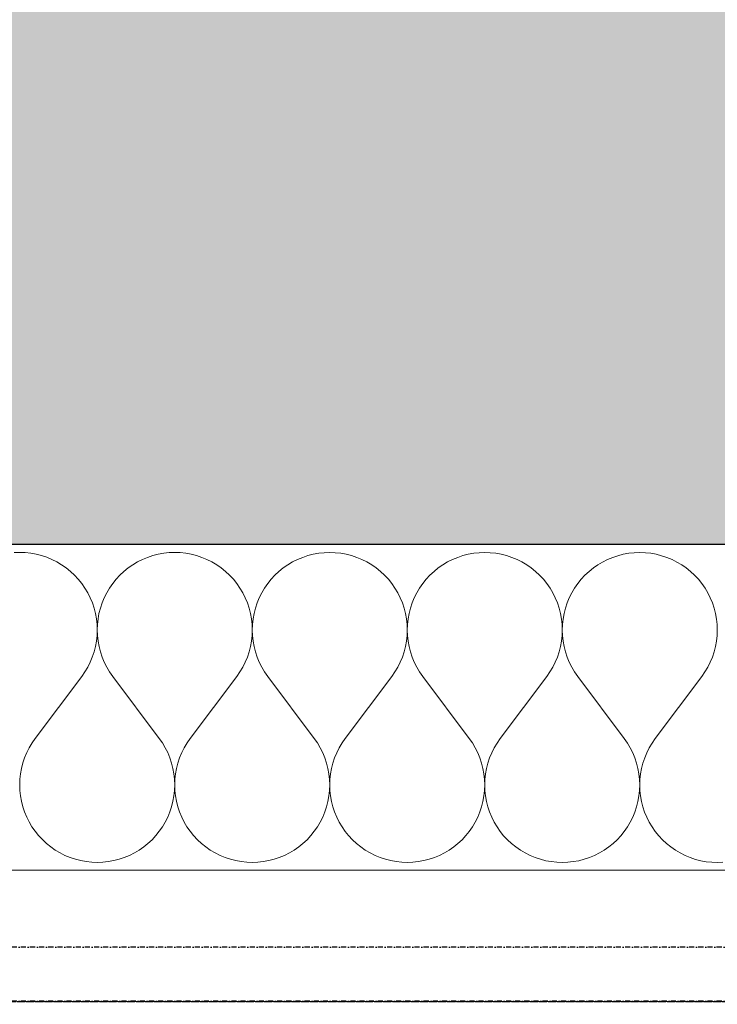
# Model space of a CAD drawing. Header units: millimetres. Extents: x -28761 to 4793, y -4271 to 20239.
# Tile 75 of 256: x -9295 to -8952, y 125 to 609. Entities that reach past the tile are written whole.
import ezdxf

# ---------------------------------------------------------------- set-up
doc = ezdxf.new("R2010")
doc.units = ezdxf.units.MM
doc.header["$MEASUREMENT"] = 0
doc.linetypes.add('Wipeout_Contour', pattern=[1000, 0, -1000])
doc.linetypes.add('Čerchovaná M', pattern=[4.5, 2.5, -0.85, 0.3, -0.85])
for name, color, linetype in [('5._POHLED ZÁPADNÍ_1_Konstrukce - nenosné', 7, 'Continuous'), ('5._POHLED ZÁPADNÍ_1_Konstrukce - nosné', 7, 'Continuous'), ('5._POHLED ZÁPADNÍ_1_Nové_Konstrukce - nosné', 7, 'Continuous'), ('5._POHLED ZÁPADNÍ_1_Nové_Výplně – Řezové', 7, 'Continuous'), ('5._POHLED ZÁPADNÍ_1_Výplně – Řezové', 7, 'Continuous')]:
    doc.layers.add(name, color=color, linetype=linetype)

# ---------------------------------------------------------------- blocks, each defined once
blk = doc.blocks.new('*X7', base_point=(-30186.65, -6515.26))
at = {"layer": '5._POHLED ZÁPADNÍ_1_Nové_Výplně – Řezové', "color": 21, "linetype": 'Continuous', "lineweight": 20, "true_color": 0xffaaaa}
for p, q in [((-9295.18, 347.54), (-9297.9, 347.44)), ((-9292.47, 347.44), (-9295.18, 347.54)), ((-9289.76, 347.15), (-9292.47, 347.44)), ((-9287.08, 346.67), (-9289.76, 347.15)), ((-9284.45, 346), (-9287.08, 346.67)), ((-9281.87, 345.14), (-9284.45, 346)), ((-9279.35, 344.09), (-9281.87, 345.14)), ((-9276.92, 342.88), (-9279.35, 344.09)), ((-9234.83, 344.09), (-9237.26, 342.87)), ((-9232.31, 345.13), (-9234.83, 344.09)), ((-9229.73, 345.99), (-9232.31, 345.13)), ((-9227.1, 346.66), (-9229.73, 345.99)), ((-9224.42, 347.14), (-9227.1, 346.66)), ((-9221.71, 347.43), (-9224.42, 347.14)), ((-9218.99, 347.53), (-9221.71, 347.43)), ((-9216.28, 347.43), (-9218.99, 347.53)), ((-9213.57, 347.14), (-9216.28, 347.43)), ((-9210.89, 346.66), (-9213.57, 347.14)), ((-9208.26, 345.98), (-9210.89, 346.66)), ((-9205.68, 345.12), (-9208.26, 345.98)), ((-9203.16, 344.08), (-9205.68, 345.12)), ((-9200.73, 342.86), (-9203.16, 344.08)), ((-9158.64, 344.08), (-9161.07, 342.86)), ((-9156.12, 345.12), (-9158.64, 344.08)), ((-9153.54, 345.98), (-9156.12, 345.12)), ((-9150.9, 346.65), (-9153.54, 345.98)), ((-9148.23, 347.13), (-9150.9, 346.65)), ((-9145.52, 347.42), (-9148.23, 347.13)), ((-9142.8, 347.52), (-9145.52, 347.42)), ((-9140.09, 347.42), (-9142.8, 347.52)), ((-9137.38, 347.13), (-9140.09, 347.42)), ((-9134.7, 346.65), (-9137.38, 347.13)), ((-9132.07, 345.97), (-9134.7, 346.65)), ((-9129.49, 345.11), (-9132.07, 345.97)), ((-9126.97, 344.07), (-9129.49, 345.11)), ((-9124.54, 342.85), (-9126.97, 344.07)), ((-9082.45, 344.06), (-9084.88, 342.85)), ((-9079.93, 345.1), (-9082.45, 344.06)), ((-9077.35, 345.96), (-9079.93, 345.1)), ((-9074.71, 346.64), (-9077.35, 345.96)), ((-9072.04, 347.12), (-9074.71, 346.64)), ((-9069.33, 347.41), (-9072.04, 347.12)), ((-9066.61, 347.51), (-9069.33, 347.41)), ((-9063.89, 347.41), (-9066.61, 347.51)), ((-9061.19, 347.12), (-9063.89, 347.41)), ((-9058.51, 346.63), (-9061.19, 347.12)), ((-9055.88, 345.96), (-9058.51, 346.63)), ((-9053.3, 345.1), (-9055.88, 345.96)), ((-9050.78, 344.06), (-9053.3, 345.1)), ((-9048.35, 342.84), (-9050.78, 344.06)), ((-9006.25, 344.05), (-9008.69, 342.83)), ((-9003.74, 345.09), (-9006.25, 344.05)), ((-9001.16, 345.95), (-9003.74, 345.09)), ((-8998.52, 346.62), (-9001.16, 345.95)), ((-8995.85, 347.11), (-8998.52, 346.62)), ((-8993.14, 347.4), (-8995.85, 347.11)), ((-8990.42, 347.49), (-8993.14, 347.4)), ((-8987.7, 347.4), (-8990.42, 347.49)), ((-8985, 347.11), (-8987.7, 347.4)), ((-8982.32, 346.62), (-8985, 347.11)), ((-8979.69, 345.95), (-8982.32, 346.62)), ((-8977.11, 345.09), (-8979.69, 345.95)), ((-8974.59, 344.05), (-8977.11, 345.09)), ((-8972.16, 342.83), (-8974.59, 344.05)), ((-9274.58, 341.49), (-9276.92, 342.88)), ((-9272.35, 339.93), (-9274.58, 341.49)), ((-9270.23, 338.23), (-9272.35, 339.93)), ((-9241.83, 339.93), (-9243.95, 338.22)), ((-9239.6, 341.48), (-9241.83, 339.93)), ((-9237.26, 342.87), (-9239.6, 341.48)), ((-9198.39, 341.47), (-9200.73, 342.86)), ((-9196.16, 339.92), (-9198.39, 341.47)), ((-9194.04, 338.21), (-9196.16, 339.92)), ((-9165.64, 339.92), (-9167.76, 338.21)), ((-9163.41, 341.47), (-9165.64, 339.92)), ((-9161.07, 342.86), (-9163.41, 341.47)), ((-9122.2, 341.46), (-9124.54, 342.85)), ((-9119.97, 339.91), (-9122.2, 341.46)), ((-9117.85, 338.2), (-9119.97, 339.91)), ((-9089.45, 339.91), (-9091.57, 338.2)), ((-9087.22, 341.46), (-9089.45, 339.91)), ((-9084.88, 342.85), (-9087.22, 341.46)), ((-9046.01, 341.45), (-9048.35, 342.84)), ((-9043.78, 339.9), (-9046.01, 341.45)), ((-9041.66, 338.19), (-9043.78, 339.9)), ((-9013.26, 339.89), (-9015.38, 338.19)), ((-9011.03, 341.45), (-9013.26, 339.89)), ((-9008.69, 342.83), (-9011.03, 341.45)), ((-8969.82, 341.44), (-8972.16, 342.83)), ((-8967.59, 339.89), (-8969.82, 341.44)), ((-8965.47, 338.18), (-8967.59, 339.89)), ((-9268.24, 336.37), (-9270.23, 338.23)), ((-9266.39, 334.38), (-9268.24, 336.37)), ((-9264.68, 332.26), (-9266.39, 334.38)), ((-9247.8, 334.38), (-9249.5, 332.26)), ((-9245.94, 336.37), (-9247.8, 334.38)), ((-9243.95, 338.22), (-9245.94, 336.37)), ((-9192.05, 336.36), (-9194.04, 338.21)), ((-9190.2, 334.37), (-9192.05, 336.36)), ((-9188.49, 332.25), (-9190.2, 334.37)), ((-9171.61, 334.36), (-9173.31, 332.25)), ((-9169.75, 336.36), (-9171.61, 334.36)), ((-9167.76, 338.21), (-9169.75, 336.36)), ((-9115.86, 336.35), (-9117.85, 338.2)), ((-9114.01, 334.36), (-9115.86, 336.35)), ((-9112.3, 332.24), (-9114.01, 334.36)), ((-9095.41, 334.35), (-9097.12, 332.23)), ((-9093.56, 336.34), (-9095.41, 334.35)), ((-9091.57, 338.2), (-9093.56, 336.34)), ((-9039.67, 336.34), (-9041.66, 338.19)), ((-9037.82, 334.34), (-9039.67, 336.34)), ((-9036.11, 332.22), (-9037.82, 334.34)), ((-9019.22, 334.34), (-9020.93, 332.22)), ((-9017.37, 336.33), (-9019.22, 334.34)), ((-9015.38, 338.19), (-9017.37, 336.33)), ((-8963.48, 336.32), (-8965.47, 338.18)), ((-8961.63, 334.33), (-8963.48, 336.32)), ((-8959.92, 332.21), (-8961.63, 334.33)), ((-9263.13, 330.02), (-9264.68, 332.26)), ((-9261.74, 327.68), (-9263.13, 330.02)), ((-9251.05, 330.02), (-9252.44, 327.68)), ((-9249.5, 332.26), (-9251.05, 330.02)), ((-9186.94, 330.01), (-9188.49, 332.25)), ((-9185.55, 327.67), (-9186.94, 330.01)), ((-9174.86, 330.01), (-9176.25, 327.67)), ((-9173.31, 332.25), (-9174.86, 330.01)), ((-9110.75, 330), (-9112.3, 332.24)), ((-9109.36, 327.66), (-9110.75, 330)), ((-9098.67, 330), (-9100.06, 327.66)), ((-9097.12, 332.23), (-9098.67, 330)), ((-9034.56, 329.99), (-9036.11, 332.22)), ((-9033.17, 327.65), (-9034.56, 329.99)), ((-9022.48, 329.99), (-9023.87, 327.65)), ((-9020.93, 332.22), (-9022.48, 329.99)), ((-8958.37, 329.98), (-8959.92, 332.21)), ((-8956.98, 327.64), (-8958.37, 329.98)), ((-9260.53, 325.25), (-9261.74, 327.68)), ((-9259.49, 322.74), (-9260.53, 325.25)), ((-9253.66, 325.25), (-9254.7, 322.74)), ((-9252.44, 327.68), (-9253.66, 325.25)), ((-9184.34, 325.24), (-9185.55, 327.67)), ((-9183.3, 322.72), (-9184.34, 325.24)), ((-9177.47, 325.24), (-9178.51, 322.72)), ((-9176.25, 327.67), (-9177.47, 325.24)), ((-9108.15, 325.23), (-9109.36, 327.66)), ((-9107.11, 322.71), (-9108.15, 325.23)), ((-9101.28, 325.23), (-9102.32, 322.71)), ((-9100.06, 327.66), (-9101.28, 325.23)), ((-9031.96, 325.22), (-9033.17, 327.65)), ((-9030.92, 322.7), (-9031.96, 325.22)), ((-9025.09, 325.21), (-9026.13, 322.7)), ((-9023.87, 327.65), (-9025.09, 325.21)), ((-8955.77, 325.2), (-8956.98, 327.64)), ((-8954.73, 322.69), (-8955.77, 325.2)), ((-9258.63, 320.15), (-9259.49, 322.74)), ((-9257.96, 317.52), (-9258.63, 320.15)), ((-9255.56, 320.15), (-9256.23, 317.52)), ((-9254.7, 322.74), (-9255.56, 320.15)), ((-9182.44, 320.14), (-9183.3, 322.72)), ((-9181.77, 317.51), (-9182.44, 320.14)), ((-9179.37, 320.14), (-9180.04, 317.51)), ((-9178.51, 322.72), (-9179.37, 320.14)), ((-9106.25, 320.13), (-9107.11, 322.71)), ((-9105.58, 317.49), (-9106.25, 320.13)), ((-9103.18, 320.13), (-9103.85, 317.49)), ((-9102.32, 322.71), (-9103.18, 320.13)), ((-9030.06, 320.12), (-9030.92, 322.7)), ((-9029.39, 317.48), (-9030.06, 320.12)), ((-9026.98, 320.12), (-9027.66, 317.48)), ((-9026.13, 322.7), (-9026.98, 320.12)), ((-8953.87, 320.11), (-8954.73, 322.69)), ((-8953.2, 317.47), (-8953.87, 320.11)), ((-9257.48, 314.84), (-9257.96, 317.52)), ((-9257.19, 312.13), (-9257.48, 314.84)), ((-9256.71, 314.84), (-9257, 312.13)), ((-9256.23, 317.52), (-9256.71, 314.84)), ((-9181.29, 314.83), (-9181.77, 317.51)), ((-9181, 312.12), (-9181.29, 314.83)), ((-9180.52, 314.83), (-9180.81, 312.12)), ((-9180.04, 317.51), (-9180.52, 314.83)), ((-9105.1, 314.82), (-9105.58, 317.49)), ((-9104.81, 312.11), (-9105.1, 314.82)), ((-9104.33, 314.82), (-9104.62, 312.11)), ((-9103.85, 317.49), (-9104.33, 314.82)), ((-9028.91, 314.8), (-9029.39, 317.48)), ((-9028.62, 312.1), (-9028.91, 314.8)), ((-9028.14, 314.8), (-9028.43, 312.1)), ((-9027.66, 317.48), (-9028.14, 314.8)), ((-8952.72, 314.79), (-8953.2, 317.47)), ((-8952.43, 312.09), (-8952.72, 314.79)), ((-9257.1, 309.42), (-9257.19, 312.13)), ((-9257, 312.13), (-9257.1, 309.42)), ((-9180.9, 309.4), (-9181, 312.12)), ((-9180.81, 312.12), (-9180.9, 309.4)), ((-9104.71, 309.39), (-9104.81, 312.11)), ((-9104.62, 312.11), (-9104.71, 309.39)), ((-9028.52, 309.38), (-9028.62, 312.1)), ((-9028.43, 312.1), (-9028.52, 309.38)), ((-8952.33, 309.37), (-8952.43, 312.09)), ((-9257.49, 303.99), (-9257.19, 306.7)), ((-9257.19, 306.7), (-9257.1, 309.42)), ((-9257.1, 309.42), (-9257, 306.7)), ((-9257, 306.7), (-9256.7, 303.99)), ((-9181.3, 303.98), (-9181, 306.69)), ((-9181, 306.69), (-9180.9, 309.4)), ((-9180.9, 309.4), (-9180.81, 306.69)), ((-9180.81, 306.69), (-9180.51, 303.98)), ((-9105.11, 303.97), (-9104.81, 306.67)), ((-9104.81, 306.67), (-9104.71, 309.39)), ((-9104.71, 309.39), (-9104.62, 306.67)), ((-9104.62, 306.67), (-9104.32, 303.97)), ((-9028.92, 303.96), (-9028.62, 306.66)), ((-9028.62, 306.66), (-9028.52, 309.38)), ((-9028.52, 309.38), (-9028.43, 306.66)), ((-9028.43, 306.66), (-9028.13, 303.96)), ((-8952.73, 303.95), (-8952.43, 306.65)), ((-8952.43, 306.65), (-8952.33, 309.37)), ((-9258.65, 298.68), (-9257.97, 301.32)), ((-9257.97, 301.32), (-9257.49, 303.99)), ((-9256.7, 303.99), (-9256.22, 301.32)), ((-9256.22, 301.32), (-9255.55, 298.68)), ((-9182.46, 298.67), (-9181.78, 301.3)), ((-9181.78, 301.3), (-9181.3, 303.98)), ((-9180.51, 303.98), (-9180.03, 301.3)), ((-9180.03, 301.3), (-9179.36, 298.67)), ((-9106.27, 298.66), (-9105.59, 301.29)), ((-9105.59, 301.29), (-9105.11, 303.97)), ((-9104.32, 303.97), (-9103.84, 301.29)), ((-9103.84, 301.29), (-9103.16, 298.66)), ((-9030.08, 298.65), (-9029.4, 301.28)), ((-9029.4, 301.28), (-9028.92, 303.96)), ((-9028.13, 303.96), (-9027.65, 301.28)), ((-9027.65, 301.28), (-9026.97, 298.64)), ((-8953.89, 298.63), (-8953.21, 301.27)), ((-8953.21, 301.27), (-8952.73, 303.95)), ((-9260.55, 293.59), (-9259.51, 296.1)), ((-9259.51, 296.1), (-9258.65, 298.68)), ((-9255.55, 298.68), (-9254.69, 296.1)), ((-9254.69, 296.1), (-9253.64, 293.59)), ((-9184.36, 293.58), (-9183.32, 296.09)), ((-9183.32, 296.09), (-9182.46, 298.67)), ((-9179.36, 298.67), (-9178.49, 296.09)), ((-9178.49, 296.09), (-9177.45, 293.57)), ((-9108.17, 293.56), (-9107.13, 296.08)), ((-9107.13, 296.08), (-9106.27, 298.66)), ((-9103.16, 298.66), (-9102.3, 296.08)), ((-9102.3, 296.08), (-9101.26, 293.56)), ((-9031.98, 293.55), (-9030.94, 296.06)), ((-9030.94, 296.06), (-9030.08, 298.65)), ((-9026.97, 298.64), (-9026.11, 296.06)), ((-9026.11, 296.06), (-9025.07, 293.55)), ((-8955.79, 293.54), (-8954.75, 296.05)), ((-8954.75, 296.05), (-8953.89, 298.63)), ((-9263.16, 288.82), (-9261.77, 291.16)), ((-9261.77, 291.16), (-9260.55, 293.59)), ((-9253.64, 293.59), (-9252.42, 291.15)), ((-9252.42, 291.15), (-9251.03, 288.82)), ((-9186.97, 288.81), (-9185.58, 291.14)), ((-9185.58, 291.14), (-9184.36, 293.58)), ((-9177.45, 293.57), (-9176.23, 291.14)), ((-9176.23, 291.14), (-9174.84, 288.8)), ((-9110.78, 288.79), (-9109.39, 291.13)), ((-9109.39, 291.13), (-9108.17, 293.56)), ((-9101.26, 293.56), (-9100.04, 291.13)), ((-9100.04, 291.13), (-9098.65, 288.79)), ((-9034.59, 288.78), (-9033.2, 291.12)), ((-9033.2, 291.12), (-9031.98, 293.55)), ((-9025.07, 293.55), (-9023.85, 291.12)), ((-9023.85, 291.12), (-9022.46, 288.78)), ((-8958.4, 288.77), (-8957.01, 291.11)), ((-8957.01, 291.11), (-8955.79, 293.54)), ((-9287.58, 256.11), (-9264.72, 286.58)), ((-9264.72, 286.58), (-9263.16, 288.82)), ((-9251.03, 288.82), (-9249.48, 286.58)), ((-9226.63, 256.1), (-9249.48, 286.58)), ((-9211.39, 256.1), (-9188.53, 286.57)), ((-9188.53, 286.57), (-9186.97, 288.81)), ((-9174.84, 288.8), (-9173.29, 286.57)), ((-9150.44, 256.09), (-9173.29, 286.57)), ((-9135.2, 256.09), (-9112.34, 286.56)), ((-9112.34, 286.56), (-9110.78, 288.79)), ((-9098.65, 288.79), (-9097.1, 286.56)), ((-9074.25, 256.08), (-9097.1, 286.56)), ((-9059.01, 256.08), (-9036.15, 286.55)), ((-9036.15, 286.55), (-9034.59, 288.78)), ((-9022.46, 288.78), (-9020.91, 286.55)), ((-8998.06, 256.07), (-9020.91, 286.55)), ((-8982.82, 256.06), (-8959.96, 286.54)), ((-8959.96, 286.54), (-8958.4, 288.77)), ((-9289.13, 253.88), (-9290.52, 251.54)), ((-9287.58, 256.11), (-9289.13, 253.88)), ((-9225.07, 253.87), (-9226.63, 256.1)), ((-9223.68, 251.53), (-9225.07, 253.87)), ((-9212.94, 253.87), (-9214.33, 251.53)), ((-9211.39, 256.1), (-9212.94, 253.87)), ((-9148.88, 253.86), (-9150.44, 256.09)), ((-9147.49, 251.52), (-9148.88, 253.86)), ((-9136.75, 253.86), (-9138.14, 251.52)), ((-9135.2, 256.09), (-9136.75, 253.86)), ((-9072.69, 253.85), (-9074.25, 256.08)), ((-9071.3, 251.51), (-9072.69, 253.85)), ((-9060.56, 253.84), (-9061.95, 251.51)), ((-9059.01, 256.08), (-9060.56, 253.84)), ((-8996.5, 253.83), (-8998.06, 256.07)), ((-8995.11, 251.5), (-8996.5, 253.83)), ((-8984.37, 253.83), (-8985.76, 251.49)), ((-8982.82, 256.06), (-8984.37, 253.83)), ((-9291.74, 249.11), (-9292.79, 246.6)), ((-9290.52, 251.54), (-9291.74, 249.11)), ((-9222.46, 249.1), (-9223.68, 251.53)), ((-9221.42, 246.59), (-9222.46, 249.1)), ((-9215.55, 249.1), (-9216.6, 246.58)), ((-9214.33, 251.53), (-9215.55, 249.1)), ((-9146.27, 249.09), (-9147.49, 251.52)), ((-9145.23, 246.57), (-9146.27, 249.09)), ((-9139.36, 249.09), (-9140.41, 246.57)), ((-9138.14, 251.52), (-9139.36, 249.09)), ((-9070.08, 249.07), (-9071.3, 251.51)), ((-9069.04, 246.56), (-9070.08, 249.07)), ((-9063.17, 249.07), (-9064.22, 246.56)), ((-9061.95, 251.51), (-9063.17, 249.07)), ((-8993.89, 249.06), (-8995.11, 251.5)), ((-8992.85, 246.55), (-8993.89, 249.06)), ((-8986.98, 249.06), (-8988.03, 246.55)), ((-8985.76, 251.49), (-8986.98, 249.06)), ((-9293.65, 244.02), (-9294.32, 241.38)), ((-9292.79, 246.6), (-9293.65, 244.02)), ((-9220.56, 244), (-9221.42, 246.59)), ((-9219.89, 241.37), (-9220.56, 244)), ((-9217.46, 244), (-9218.13, 241.37)), ((-9216.6, 246.58), (-9217.46, 244)), ((-9144.37, 243.99), (-9145.23, 246.57)), ((-9143.7, 241.36), (-9144.37, 243.99)), ((-9141.27, 243.99), (-9141.94, 241.36)), ((-9140.41, 246.57), (-9141.27, 243.99)), ((-9068.18, 243.98), (-9069.04, 246.56)), ((-9067.51, 241.35), (-9068.18, 243.98)), ((-9065.08, 243.98), (-9065.75, 241.35)), ((-9064.22, 246.56), (-9065.08, 243.98)), ((-8991.99, 243.97), (-8992.85, 246.55)), ((-8991.32, 241.33), (-8991.99, 243.97)), ((-8988.89, 243.97), (-8989.56, 241.33)), ((-8988.03, 246.55), (-8988.89, 243.97)), ((-9294.81, 238.7), (-9295.1, 236)), ((-9294.32, 241.38), (-9294.81, 238.7)), ((-9219.4, 238.69), (-9219.89, 241.37)), ((-9219.11, 235.99), (-9219.4, 238.69)), ((-9218.62, 238.69), (-9218.91, 235.99)), ((-9218.13, 241.37), (-9218.62, 238.69)), ((-9143.21, 238.68), (-9143.7, 241.36)), ((-9142.92, 235.98), (-9143.21, 238.68)), ((-9142.43, 238.68), (-9142.72, 235.98)), ((-9141.94, 241.36), (-9142.43, 238.68)), ((-9067.02, 238.67), (-9067.51, 241.35)), ((-9066.73, 235.96), (-9067.02, 238.67)), ((-9066.24, 238.67), (-9066.53, 235.96)), ((-9065.75, 241.35), (-9066.24, 238.67)), ((-8990.83, 238.66), (-8991.32, 241.33)), ((-8990.54, 235.95), (-8990.83, 238.66)), ((-8990.05, 238.66), (-8990.34, 235.95)), ((-8989.56, 241.33), (-8990.05, 238.66)), ((-9295.1, 236), (-9295.2, 233.28)), ((-9295.2, 233.28), (-9295.11, 230.56)), ((-9219.01, 233.27), (-9219.11, 235.99)), ((-9219.11, 230.55), (-9219.01, 233.27)), ((-9218.91, 235.99), (-9219.01, 233.27)), ((-9219.01, 233.27), (-9218.92, 230.55)), ((-9142.82, 233.26), (-9142.92, 235.98)), ((-9142.92, 230.54), (-9142.82, 233.26)), ((-9142.72, 235.98), (-9142.82, 233.26)), ((-9142.82, 233.26), (-9142.73, 230.54)), ((-9066.63, 233.25), (-9066.73, 235.96)), ((-9066.73, 230.53), (-9066.63, 233.25)), ((-9066.53, 235.96), (-9066.63, 233.25)), ((-9066.63, 233.25), (-9066.54, 230.53)), ((-8990.44, 233.23), (-8990.54, 235.95)), ((-8990.54, 230.51), (-8990.44, 233.23)), ((-8990.34, 235.95), (-8990.44, 233.23)), ((-8990.44, 233.23), (-8990.35, 230.51)), ((-9295.11, 230.56), (-9294.82, 227.86)), ((-9294.82, 227.86), (-9294.34, 225.18)), ((-9219.88, 225.17), (-9219.4, 227.84)), ((-9219.4, 227.84), (-9219.11, 230.55)), ((-9218.92, 230.55), (-9218.63, 227.84)), ((-9218.63, 227.84), (-9218.15, 225.17)), ((-9143.69, 225.16), (-9143.21, 227.83)), ((-9143.21, 227.83), (-9142.92, 230.54)), ((-9142.73, 230.54), (-9142.44, 227.83)), ((-9142.44, 227.83), (-9141.96, 225.16)), ((-9067.5, 225.14), (-9067.02, 227.82)), ((-9067.02, 227.82), (-9066.73, 230.53)), ((-9066.54, 230.53), (-9066.25, 227.82)), ((-9066.25, 227.82), (-9065.77, 225.14)), ((-8991.31, 225.13), (-8990.83, 227.81)), ((-8990.83, 227.81), (-8990.54, 230.51)), ((-8990.35, 230.51), (-8990.06, 227.81)), ((-8990.06, 227.81), (-8989.58, 225.13)), ((-9294.34, 225.18), (-9293.67, 222.54)), ((-9220.55, 222.53), (-9219.88, 225.17)), ((-9218.15, 225.17), (-9217.48, 222.53)), ((-9144.36, 222.52), (-9143.69, 225.16)), ((-9141.96, 225.16), (-9141.29, 222.52)), ((-9068.17, 222.51), (-9067.5, 225.14)), ((-9065.77, 225.14), (-9065.1, 222.51)), ((-8991.98, 222.5), (-8991.31, 225.13)), ((-8989.58, 225.13), (-8988.9, 222.5)), ((-9293.67, 222.54), (-9292.81, 219.96)), ((-9292.81, 219.96), (-9291.77, 217.45)), ((-9222.45, 217.44), (-9221.41, 219.95)), ((-9221.41, 219.95), (-9220.55, 222.53)), ((-9217.48, 222.53), (-9216.62, 219.95)), ((-9216.62, 219.95), (-9215.58, 217.43)), ((-9146.26, 217.42), (-9145.22, 219.94)), ((-9145.22, 219.94), (-9144.36, 222.52)), ((-9141.29, 222.52), (-9140.43, 219.94)), ((-9140.43, 219.94), (-9139.39, 217.42)), ((-9070.07, 217.41), (-9069.03, 219.93)), ((-9069.03, 219.93), (-9068.17, 222.51)), ((-9065.1, 222.51), (-9064.24, 219.93)), ((-9064.24, 219.93), (-9063.2, 217.41)), ((-8993.88, 217.4), (-8992.84, 219.91)), ((-8992.84, 219.91), (-8991.98, 222.5)), ((-8988.9, 222.5), (-8988.05, 219.91)), ((-8988.05, 219.91), (-8987.01, 217.4)), ((-9291.77, 217.45), (-9290.55, 215.01)), ((-9290.55, 215.01), (-9289.17, 212.67)), ((-9225.05, 212.66), (-9223.67, 215)), ((-9223.67, 215), (-9222.45, 217.44)), ((-9215.58, 217.43), (-9214.36, 215)), ((-9214.36, 215), (-9212.98, 212.66)), ((-9148.86, 212.65), (-9147.48, 214.99)), ((-9147.48, 214.99), (-9146.26, 217.42)), ((-9139.39, 217.42), (-9138.17, 214.99)), ((-9138.17, 214.99), (-9136.79, 212.65)), ((-9072.67, 212.64), (-9071.29, 214.98)), ((-9071.29, 214.98), (-9070.07, 217.41)), ((-9063.2, 217.41), (-9061.98, 214.98)), ((-9061.98, 214.98), (-9060.6, 212.64)), ((-8996.48, 212.63), (-8995.1, 214.97)), ((-8995.1, 214.97), (-8993.88, 217.4)), ((-8987.01, 217.4), (-8985.79, 214.97)), ((-8985.79, 214.97), (-8984.4, 212.63)), ((-9289.17, 212.67), (-9287.62, 210.44)), ((-9287.62, 210.44), (-9285.91, 208.32)), ((-9285.91, 208.32), (-9284.06, 206.33)), ((-9230.17, 206.32), (-9228.31, 208.31)), ((-9228.31, 208.31), (-9226.61, 210.43)), ((-9226.61, 210.43), (-9225.05, 212.66)), ((-9212.98, 212.66), (-9211.43, 210.42)), ((-9211.43, 210.42), (-9209.72, 208.31)), ((-9209.72, 208.31), (-9207.87, 206.31)), ((-9153.97, 206.31), (-9152.12, 208.3)), ((-9152.12, 208.3), (-9150.41, 210.42)), ((-9150.41, 210.42), (-9148.86, 212.65)), ((-9136.79, 212.65), (-9135.24, 210.41)), ((-9135.24, 210.41), (-9133.53, 208.29)), ((-9133.53, 208.29), (-9131.68, 206.3)), ((-9077.78, 206.29), (-9075.93, 208.29)), ((-9075.93, 208.29), (-9074.22, 210.4)), ((-9074.22, 210.4), (-9072.67, 212.64)), ((-9060.6, 212.64), (-9059.04, 210.4)), ((-9059.04, 210.4), (-9057.34, 208.28)), ((-9057.34, 208.28), (-9055.49, 206.29)), ((-9001.59, 206.28), (-8999.74, 208.27)), ((-8999.74, 208.27), (-8998.03, 210.39)), ((-8998.03, 210.39), (-8996.48, 212.63)), ((-8984.4, 212.63), (-8982.85, 210.39)), ((-8982.85, 210.39), (-8981.15, 208.27)), ((-8981.15, 208.27), (-8979.3, 206.28)), ((-9284.06, 206.33), (-9282.07, 204.47)), ((-9282.07, 204.47), (-9279.95, 202.76)), ((-9234.27, 202.76), (-9232.16, 204.46)), ((-9232.16, 204.46), (-9230.17, 206.32)), ((-9207.87, 206.31), (-9205.88, 204.46)), ((-9205.88, 204.46), (-9203.76, 202.75)), ((-9158.08, 202.74), (-9155.97, 204.45)), ((-9155.97, 204.45), (-9153.97, 206.31)), ((-9131.68, 206.3), (-9129.69, 204.45)), ((-9129.69, 204.45), (-9127.57, 202.74)), ((-9081.89, 202.73), (-9079.78, 204.44)), ((-9079.78, 204.44), (-9077.78, 206.29)), ((-9055.49, 206.29), (-9053.5, 204.44)), ((-9053.5, 204.44), (-9051.38, 202.73)), ((-9005.7, 202.72), (-9003.58, 204.43)), ((-9003.58, 204.43), (-9001.59, 206.28)), ((-8979.3, 206.28), (-8977.31, 204.42)), ((-8977.31, 204.42), (-8975.19, 202.72)), ((-9279.95, 202.76), (-9277.72, 201.21)), ((-9277.72, 201.21), (-9275.38, 199.82)), ((-9275.38, 199.82), (-9272.94, 198.6)), ((-9272.94, 198.6), (-9270.43, 197.56)), ((-9243.79, 197.56), (-9241.28, 198.6)), ((-9241.28, 198.6), (-9238.85, 199.82)), ((-9238.85, 199.82), (-9236.51, 201.2)), ((-9236.51, 201.2), (-9234.27, 202.76)), ((-9203.76, 202.75), (-9201.52, 201.2)), ((-9201.52, 201.2), (-9199.19, 199.81)), ((-9199.19, 199.81), (-9196.75, 198.59)), ((-9196.75, 198.59), (-9194.24, 197.55)), ((-9167.6, 197.54), (-9165.09, 198.59)), ((-9165.09, 198.59), (-9162.66, 199.8)), ((-9162.66, 199.8), (-9160.32, 201.19)), ((-9160.32, 201.19), (-9158.08, 202.74)), ((-9127.57, 202.74), (-9125.33, 201.19)), ((-9125.33, 201.19), (-9123, 199.8)), ((-9123, 199.8), (-9120.56, 198.58)), ((-9120.56, 198.58), (-9118.05, 197.54)), ((-9091.41, 197.53), (-9088.9, 198.57)), ((-9088.9, 198.57), (-9086.47, 199.79)), ((-9086.47, 199.79), (-9084.13, 201.18)), ((-9084.13, 201.18), (-9081.89, 202.73)), ((-9051.38, 202.73), (-9049.14, 201.18)), ((-9049.14, 201.18), (-9046.8, 199.79)), ((-9046.8, 199.79), (-9044.37, 198.57)), ((-9044.37, 198.57), (-9041.86, 197.53)), ((-9015.22, 197.52), (-9012.71, 198.56)), ((-9012.71, 198.56), (-9010.28, 199.78)), ((-9010.28, 199.78), (-9007.94, 201.17)), ((-9007.94, 201.17), (-9005.7, 202.72)), ((-8975.19, 202.72), (-8972.95, 201.16)), ((-8972.95, 201.16), (-8970.61, 199.77)), ((-8970.61, 199.77), (-8968.18, 198.56)), ((-8968.18, 198.56), (-8965.67, 197.51)), ((-9270.43, 197.56), (-9267.85, 196.7)), ((-9267.85, 196.7), (-9265.21, 196.03)), ((-9265.21, 196.03), (-9262.54, 195.54)), ((-9262.54, 195.54), (-9259.83, 195.25)), ((-9259.83, 195.25), (-9257.11, 195.15)), ((-9257.11, 195.15), (-9254.39, 195.25)), ((-9254.39, 195.25), (-9251.69, 195.54)), ((-9251.69, 195.54), (-9249.01, 196.02)), ((-9249.01, 196.02), (-9246.38, 196.7)), ((-9246.38, 196.7), (-9243.79, 197.56)), ((-9194.24, 197.55), (-9191.66, 196.69)), ((-9191.66, 196.69), (-9189.02, 196.02)), ((-9189.02, 196.02), (-9186.35, 195.53)), ((-9186.35, 195.53), (-9183.64, 195.24)), ((-9183.64, 195.24), (-9180.92, 195.14)), ((-9180.92, 195.14), (-9178.2, 195.24)), ((-9178.2, 195.24), (-9175.5, 195.53)), ((-9175.5, 195.53), (-9172.82, 196.01)), ((-9172.82, 196.01), (-9170.19, 196.69)), ((-9170.19, 196.69), (-9167.6, 197.54)), ((-9118.05, 197.54), (-9115.47, 196.68)), ((-9115.47, 196.68), (-9112.83, 196)), ((-9112.83, 196), (-9110.16, 195.52)), ((-9110.16, 195.52), (-9107.45, 195.23)), ((-9107.45, 195.23), (-9104.73, 195.13)), ((-9104.73, 195.13), (-9102.01, 195.23)), ((-9102.01, 195.23), (-9099.31, 195.52)), ((-9099.31, 195.52), (-9096.63, 196)), ((-9096.63, 196), (-9093.99, 196.67)), ((-9093.99, 196.67), (-9091.41, 197.53)), ((-9041.86, 197.53), (-9039.28, 196.67)), ((-9039.28, 196.67), (-9036.64, 195.99)), ((-9036.64, 195.99), (-9033.97, 195.51)), ((-9033.97, 195.51), (-9031.26, 195.22)), ((-9031.26, 195.22), (-9028.54, 195.12)), ((-9028.54, 195.12), (-9025.82, 195.22)), ((-9025.82, 195.22), (-9023.12, 195.51)), ((-9023.12, 195.51), (-9020.44, 195.99)), ((-9020.44, 195.99), (-9017.8, 196.66)), ((-9017.8, 196.66), (-9015.22, 197.52)), ((-8965.67, 197.51), (-8963.09, 196.65)), ((-8963.09, 196.65), (-8960.45, 195.98)), ((-8960.45, 195.98), (-8957.77, 195.5)), ((-8957.77, 195.5), (-8955.07, 195.21)), ((-8955.07, 195.21), (-8952.35, 195.11)), ((-8952.35, 195.11), (-8949.63, 195.2))]:
    blk.add_line(p, q, dxfattribs=at)

msp = doc.modelspace()

# ---------------------------------------------------------------- hatches: boundary and pattern name
at = {"layer": '5._POHLED ZÁPADNÍ_1_Výplně – Řezové', "linetype": 'Continuous', "lineweight": 13}
msp.add_hatch(color=254, dxfattribs=at).paths.add_polyline_path([(-10060.55, 1201.47), (-10060.68, 351.47), (-8811.92, 351.28), (-8811.79, 1201.28)])

# ---------------------------------------------------------------- linework, layer by layer
at = {"layer": '5._POHLED ZÁPADNÍ_1_Konstrukce - nosné', "color": 7, "linetype": 'Continuous', "lineweight": 50, "flags": 128}
msp.add_lwpolyline([(-10060.68, 351.47), (-8811.92, 351.28)], dxfattribs=at)
at = {"layer": '5._POHLED ZÁPADNÍ_1_Nové_Konstrukce - nosné', "color": 1, "linetype": 'Čerchovaná M', "lineweight": 25}
for p, q in [((-161.68, 125.55), (-10060.06, 127.04)), ((-161.68, 125.46), (-10060.06, 126.95))]:
    msp.add_line(p, q, dxfattribs=at)
at = {"layer": '5._POHLED ZÁPADNÍ_1_Nové_Konstrukce - nosné', "color": 1, "linetype": 'Čerchovaná M', "lineweight": 25, "flags": 128}
for points in [[(-161.67, 152.11), (-10060.05, 153.6)], [(-10060.06, 126.87), (-161.68, 125.37)]]:
    msp.add_lwpolyline(points, dxfattribs=at)

# ---------------------------------------------------------------- next in the draw order: wipeouts: each hides what was drawn before it
at = {"color": 254, "linetype": 'Wipeout_Contour', "lineweight": 0, "ltscale": 37761.338548}
msp.add_wipeout([(-10060.71, 191.47), (-8811.47, 191.28), (-8811.44, 351.28), (-10060.68, 351.47)], dxfattribs=at).dxf.layer = '5._POHLED ZÁPADNÍ_1_Nové_Výplně – Řezové'

# ---------------------------------------------------------------- next in the draw order: linework, layer by layer
at = {"layer": '5._POHLED ZÁPADNÍ_1_Nové_Konstrukce - nosné', "color": 1, "linetype": 'Continuous', "lineweight": 25, "flags": 128}
for points in [[(-8811.44, 351.28), (-10060.68, 351.47)], [(-10060.71, 191.47), (-8811.47, 191.28)]]:
    msp.add_lwpolyline(points, dxfattribs=at)

# ---------------------------------------------------------------- next in the draw order: block references
at = {"layer": '5._POHLED ZÁPADNÍ_1_Konstrukce - nenosné', "color": 9, "linetype": 'Continuous', "lineweight": 13}
msp.add_blockref('*X7', (-30186.65, -6515.26), dxfattribs=at)

doc.saveas('drawing.dxf')
